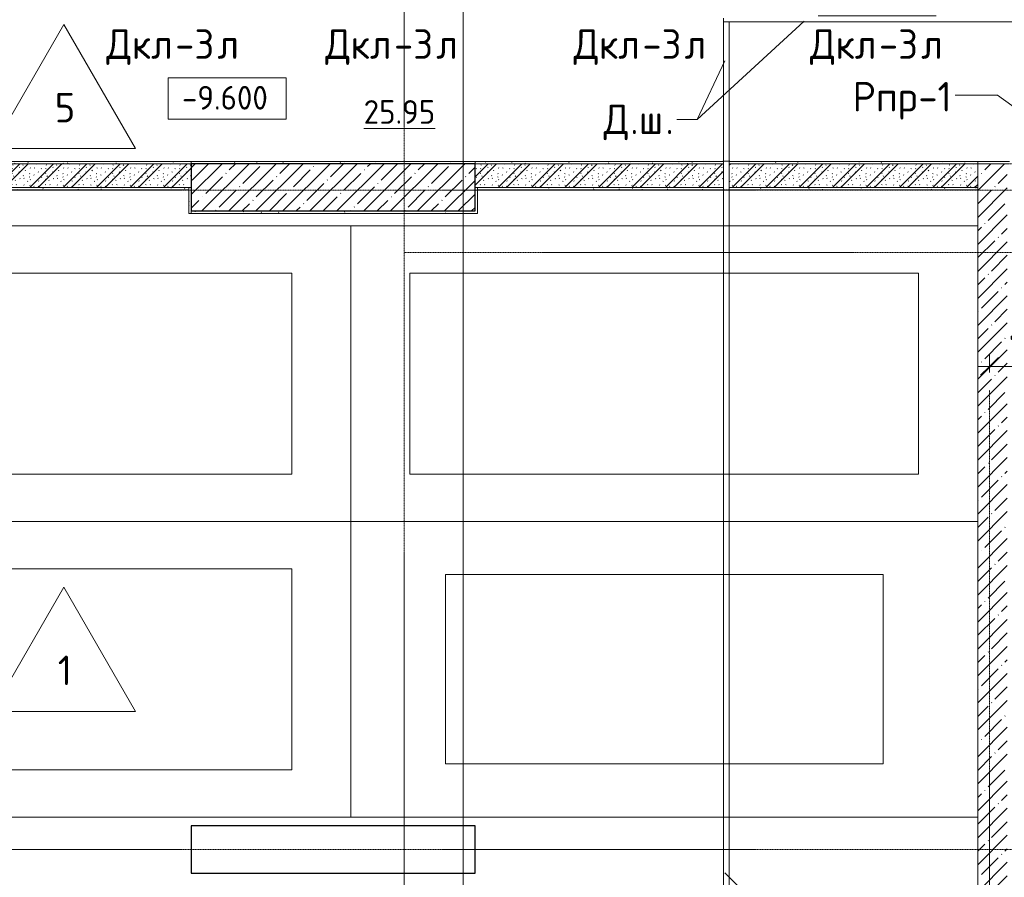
# Model space of a CAD drawing. Header units: millimetres. Extents: x 86102 to 162330, y -10965 to 131946.
# Tile 30 of 53: x 125820 to 134145, y 71315 to 78568. Entities that reach past the tile are written whole.
import ezdxf

# ---------------------------------------------------------------- set-up
doc = ezdxf.new("R2010")
doc.units = ezdxf.units.MM
for name, pattern in [('3_ Штрих_ 1 х 1 мм', [2, 1, -1]), ('4_ Штрихпунктир_ 10 х 2 мм', [14, 10, -2, 0, -2]), ('4_ Штрихпунктир_ 15 х 2 мм', [19, 15, -2, 0, -2])]:
    doc.linetypes.add(name, pattern=pattern)
for name, color, linetype, lineweight in [('A-ANNO-DIMS', 7, 'Continuous', 5), ('A-ANNO-DIMS-100', 7, 'Continuous', 5), ('A-AREA', 7, '3_ Штрих_ 1 х 1 мм', 13), ('A-AREA-IDEN', 7, 'Continuous', 5), ('A-DETL', 7, 'Continuous', 25), ('A-DOOR-IDEN', 7, 'Continuous', 5), ('A-FLOR', 7, 'Continuous', 13), ('A-FLOR-IDEN', 7, 'Continuous', 5), ('A-GENM', 7, 'Continuous', 13), ('A-WALL', 7, 'Continuous', 13), ('A-WALL-PATT', 7, 'Continuous', 13), ('C-PRKG', 7, 'Continuous', 13), ('G-ANNO-DIMS', 7, 'Continuous', 5), ('G-ANNO-TEXT', 7, 'Continuous', 5), ('I-WALL', 7, 'Continuous', 13), ('M-EQPM-IDEN', 7, 'Continuous', 5), ('S-COLS', 7, 'Continuous', 25), ('S-GRID', 7, 'Continuous', 5)]:
    doc.layers.add(name, color=color, linetype=linetype, lineweight=lineweight)
doc.styles.add('GOST Common_2', font='GOST_Common.ttf', dxfattribs={"height": 200})
doc.styles.add('GOST Common_3', font='GOST_Common.ttf', dxfattribs={"height": 250})
doc.dimstyles.new('2_мм_1', dxfattribs={"dimscale": 304.8, "dimtxt": 201.142999, "dimasz": 0.492126, "dimexe": 0.328084, "dimexo": 0.492126, "dimgap": 0, "dimtad": 1, "dimdec": 0, "dimdsep": 46, "dimtxsty": 'GOST Common_2', "dimblk1": 'OBLIQUE', "dimblk2": 'OBLIQUE', "dimsah": 1, "dimcen": 0.09, "dimdle": 0.328084, "dimadec": 5, "dimazin": 2, "dimtfac": 1, "dimtdec": 4, "dimtix": 1, "dimtmove": 0, "dimatfit": 3, "dimfxl": 1, "dimtvp": 1, "dimtolj": 1, "dimtzin": 0, "dimarcsym": 2})
pattern_1 = [(0, (0, 0), (203.2, 50.8), [3.353, -149.047, 3.353, -149.047, -812.8]), (0, (0, 0), (203.2, 50.8), [-304.8, 3.353, -301.447, 3.353, -149.047, -355.6]), (0, (0, 0), (203.2, 50.8), [-762, 3.353, -98.247, 3.353, -250.647]), (120, (76.2, 25.4), (-145.59409, 150.576362), [3.353, -149.047, 3.353, -149.047, -812.8]), (120, (76.2, 25.4), (-145.59409, 150.576362), [-304.8, 3.353, -301.447, 3.353, -149.047, -355.6]), (120, (76.2, 25.4), (-145.59409, 150.576362), [-762, 3.353, -98.247, 3.353, -250.647]), (240, (101.6, 127), (-57.60591, -201.376362), [3.353, -149.047, 3.353, -149.047, -812.8]), (240, (101.6, 127), (-57.60591, -201.376362), [-304.8, 3.353, -301.447, 3.353, -149.047, -355.6]), (240, (101.6, 127), (-57.60591, -201.376362), [-762, 3.353, -98.247, 3.353, -250.647])]
pattern_2 = [(135, (150.28, 188.64), (-282.8427, 3e-14), [5, -395]), (135, (174.9, 237.36), (-282.8427, 3e-14), [5, -395]), (135, (211.96, 236.53), (-282.8427, 3e-14), [5, -395]), (135, (114.96, 223.96), (-282.8427, 3e-14), [5, -395]), (135, (77.54, 223.96), (-282.8427, 3e-14), [5, -395]), (135, (57.44, 184.52), (-282.8427, 3e-14), [5, -395]), (135, (66.21, 142.9), (-282.8427, 3e-14), [5, -395]), (135, (107.33, 161), (-282.8427, 3e-14), [5, -395]), (135, (99.08, 130.94), (-282.8427, 3e-14), [5, -395]), (135, (22.6, 136.46), (-282.8427, 3e-14), [5, -395]), (135, (21.16, 168.08), (-282.8427, 3e-14), [5, -395]), (135, (46.13, 96.12), (-282.8427, 3e-14), [5, -395]), (135, (3.54, 74.6), (-282.8427, 3e-14), [5, -395]), (135, (40.3, 47.56), (-282.8427, 3e-14), [5, -395]), (135, (39.77, 18.47), (-282.8427, 3e-14), [5, -395]), (135, (76.94, 37.28), (-282.8427, 3e-14), [5, -395]), (135, (114.18, 62.4), (-282.8427, 3e-14), [5, -395]), (135, (139.87, 90.2), (-282.8427, 3e-14), [5, -395]), (135, (141.44, 15.82), (-282.8427, 3e-14), [5, -395]), (135, (188.69, 26.73), (-282.8427, 3e-14), [5, -395]), (135, (176.14, 51.36), (-282.8427, 3e-14), [5, -395]), (135, (177.03, 0), (-282.8427, 3e-14), [5, -395]), (135, (276.61, 8.22), (-282.8427, 3e-14), [5, -395]), (135, (271.19, 31.72), (-282.8427, 3e-14), [5, -395]), (135, (268.29, 119.65), (-282.8427, 3e-14), [5, -395]), (135, (237.92, 101.95), (-282.8427, 3e-14), [5, -395]), (135, (237.92, 158.27), (-282.8427, 3e-14), [5, -395]), (135, (260.4, 204.35), (-282.8427, 3e-14), [5, -395]), (135, (275.54, 235.4), (-282.8427, 3e-14), [5, -395]), (135, (117.62, 268.96), (-282.8427, 3e-14), [5, -395]), (135, (203.62, 273.83), (-282.8427, 3e-14), [5, -395]), (135, (47.24, 279.3), (-282.8427, 3e-14), [5, -395]), (135, (23.2, 266.16), (-282.8427, 3e-14), [5, -395]), (135, (42.78, 232.52), (-282.8427, 3e-14), [5, -395]), (135, (177.76, 90.57), (-282.8427, 3e-14), [5, -395]), (135, (181.12, 121.8), (-282.8427, 3e-14), [5, -395]), (135, (206.73, 172.06), (-282.8427, 3e-14), [5, -395]), (135, (143.14, 136.62), (-282.8427, 3e-14), [5, -395]), (135, (211.51, 131.86), (-282.8427, 3e-14), [5, -395]), (135, (81.47, 95.1), (-282.8427, 3e-14), [5, -395]), (135, (235.13, 60.46), (-282.8427, 3e-14), [5, -395]), (135, (242.24, 4.89), (-282.8427, 3e-14), [5, -395]), (45, (0, 106.07), (-282.8427, 0), []), (45, (106.07, 0), (-282.8427, 0), []), (45, (176.78, 0), (-282.8427, 0), []), (45, (0, 176.78), (-282.8427, 0), [])]
pattern_3 = [(45, (0, 0), (-114.04925, 114.04925), []), (45, (114.05, 0), (-114.04925, 114.04925), [201.612, -40.322, 3.353, -36.97])]

# ---------------------------------------------------------------- blocks, each defined once
blk = doc.blocks.new('Наметкина 10_РД_АР_П_Отделка_R21_rvt-1--02_Подвал_МП_часть В')
at = {"layer": 'A-WALL-PATT', "lineweight": 5}
h = blk.add_hatch(dxfattribs=at)
h.set_pattern_fill('FP_5', color=256, style=0, pattern_type=2)
h.set_pattern_definition(pattern_1)
h.paths.add_polyline_path([(127270, 77350), (127270, 77370), (124970, 77370), (124970, 77350), (125421.5, 77350)])
h = blk.add_hatch(dxfattribs=at)
h.set_pattern_fill('FP_5', color=256, style=0, pattern_type=2)
h.set_pattern_definition(pattern_1)
h.paths.add_polyline_path([(129670, 77350), (129670, 77370), (127270, 77370), (127270, 77350), (129540.4, 77350)])
h = blk.add_hatch(dxfattribs=at)
h.set_pattern_fill('FP_5', color=256, style=0, pattern_type=2)
h.set_pattern_definition(pattern_1)
h.paths.add_polyline_path([(133659.2, 77350), (133920, 77350), (133920, 77370), (131820, 77370), (131820, 77350)])
h.paths.add_polyline_path([(131770, 77350), (131770, 77370), (129670, 77370), (129670, 77350), (131599.8, 77350)])
h = blk.add_hatch(dxfattribs=at)
h.set_pattern_fill('FP_5', color=256, style=0, pattern_type=2)
h.set_pattern_definition(pattern_1)
h.paths.add_polyline_path([(134170, 77350), (134190, 77350), (134190, 77370), (133920.1, 77370), (133920.1, 77350)])
h = blk.add_hatch(dxfattribs=at)
h.set_pattern_fill('FP_5', color=256, style=0, pattern_type=2)
h.set_pattern_definition(pattern_1)
h.paths.add_polyline_path([(127250, 77130), (127250, 77150), (124990, 77150), (124990, 77130), (125421.5, 77130)])
h = blk.add_hatch(dxfattribs=at)
h.set_pattern_fill('FP_5', color=256, style=0, pattern_type=2)
h.set_pattern_definition(pattern_1)
h.paths.add_polyline_path([(127270, 76930), (127270, 77150), (127250, 77150), (127250, 76930)])
h = blk.add_hatch(dxfattribs=at)
h.set_pattern_fill('FP_5', color=256, style=0, pattern_type=2)
h.set_pattern_definition(pattern_1)
h.paths.add_polyline_path([(129690, 76930), (129690, 77150), (129670, 77150), (129670, 76930)])
h = blk.add_hatch(dxfattribs=at)
h.set_pattern_fill('FP_5', color=256, style=0, pattern_type=2)
h.set_pattern_definition(pattern_1)
h.paths.add_polyline_path([(133659.2, 77130), (133920.1, 77130), (133920.1, 77150), (131820, 77150), (131820, 77130)])
h.paths.add_polyline_path([(131770, 77130), (131770, 77150), (129690, 77150), (129690, 77130), (131599.8, 77130)])
h = blk.add_hatch(dxfattribs=at)
h.set_pattern_fill('FP_5', color=256, style=0, pattern_type=2)
h.set_pattern_definition(pattern_1)
h.paths.add_polyline_path([(127270, 76930), (129670, 76930), (129670, 76950), (127270, 76950)])
at = {"layer": 'A-WALL'}
for p, q in [((127270, 77370), (124970, 77370)), ((124970, 77350), (127270, 77350)), ((129670, 77370), (127270, 77370)), ((127270, 77370), (127270, 77350)), ((127270, 77350), (127270, 77370)), ((127270, 77350), (129670, 77350)), ((131770, 77370), (129670, 77370)), ((129670, 77370), (129670, 77350)), ((129670, 77350), (129670, 77370)), ((129670, 77350), (131770, 77350)), ((131770, 77350), (131770, 77370)), ((133920, 77370), (131820, 77370)), ((131820, 77370), (131820, 77350)), ((131820, 77350), (133920, 77350)), ((133920, 77350), (133920, 77370)), ((134190, 77370), (133920.1, 77370)), ((133920.1, 77370), (133920.1, 77350)), ((133920.1, 77350), (134170, 77350)), ((127250, 77150), (124990, 77150)), ((124990, 77130), (127250, 77130)), ((127250, 77130), (127250, 77150)), ((127270, 77150), (127250, 77150)), ((127250, 77150), (127250, 76930)), ((127270, 76930), (127270, 77150)), ((129670, 77150), (129670, 76950)), ((129690, 77150), (129670, 77150)), ((131770, 77150), (129690, 77150)), ((129690, 77150), (129690, 77130)), ((129690, 76930), (129690, 77150)), ((129690, 77130), (131770, 77130)), ((131770, 77130), (131770, 77150)), ((133920.1, 77150), (131820, 77150)), ((131820, 77150), (131820, 77130)), ((131820, 77130), (133920.1, 77130)), ((133920.1, 77130), (133920.1, 77150)), ((127250, 76930), (127270, 76930)), ((129670, 76950), (127270, 76950)), ((127270, 76950), (127270, 76930)), ((127270, 76930), (129670, 76930)), ((129670, 76930), (129690, 76930))]:
    blk.add_line(p, q, dxfattribs=at)
blk = doc.blocks.new('АР_Машиноместо - 5300x2500_С-V3--02_Подвал_МП_часть В')
at = {"layer": 'C-PRKG'}
for p, q in [((0, 0), (0, 5300)), ((2500, 0), (2500, 5300)), ((400, 4800), (2100, 4800)), ((400, 500), (400, 4800)), ((2100, 500), (2100, 4800)), ((400, 500), (2100, 500)), ((2500, 0), (0, 0))]:
    blk.add_line(p, q, dxfattribs=at)
blk = doc.blocks.new('АР_Машиноместо - 5300x2500_С-V4--02_Подвал_МП_часть В')
at = {"layer": 'C-PRKG'}
for p, q in [((2500, 5300), (0, 5300)), ((0, 0), (0, 5300)), ((2500, 0), (2500, 5300)), ((400, 4800), (2100, 4800)), ((400, 500), (400, 4800)), ((2100, 500), (2100, 4800)), ((400, 500), (2100, 500)), ((2500, 0), (0, 0))]:
    blk.add_line(p, q, dxfattribs=at)
blk = doc.blocks.new('АР_Машиноместо - 4900x2400_М__5300х2500_-3113489--02_Подвал_МП_часть В')
at = {"layer": 'C-PRKG'}
for p, q in [((0, 0), (0, 5300)), ((2500, 0), (2500, 5300)), ((450, 4500), (2050, 4500)), ((450, 800), (450, 4500)), ((2050, 800), (2050, 4500)), ((450, 800), (2050, 800)), ((2500, 0), (0, 0))]:
    blk.add_line(p, q, dxfattribs=at)
blk = doc.blocks.new('АР-Заполнение деф_ шва - Д_ш_-4435246--02_Подвал_МП_часть В')
at = {"layer": 'A-GENM'}
for p, q in [((20, 25), (18350, 25)), ((20, -25), (18350, -25))]:
    blk.add_line(p, q, dxfattribs=at)
blk = doc.blocks.new('АР-Заполнение деф_ шва - Д_ш__Пристенный-4427260--02_Подвал_МП_часть В')
at = {"layer": 'A-GENM'}
for p, q in [((800, 25), (1800, 25)), ((3150, 25), (4150, 25)), ((0, -25), (4400, -25))]:
    blk.add_line(p, q, dxfattribs=at)
blk = doc.blocks.new('АР-Заполнение деф_ шва - Д_ш_-4427506--02_Подвал_МП_часть В')
at = {"layer": 'A-GENM'}
for p, q in [((0, 25), (1180, 25)), ((0, -25), (1180, -25))]:
    blk.add_line(p, q, dxfattribs=at)
blk = doc.blocks.new('DIMBLOCK128--02_Подвал_МП_часть В')
at = {"layer": 'A-ANNO-DIMS-100'}
for p, q in [((134020, 75584.9), (134020, 75736)), ((134770, 75592.1), (134770, 75736)), ((133920, 75636), (134770, 75636)), ((134020, 75636), (134020, 75584.9)), ((134770, 75636), (134770, 75592.1))]:
    blk.add_line(p, q, dxfattribs=at)
at = {"layer": 'A-ANNO-DIMS-100', "lineweight": 25}
for p, q in [((134020, 75636), (134095, 75711)), ((134770, 75636), (134845, 75711)), ((134020, 75636), (133945, 75561)), ((134770, 75636), (134695, 75561))]:
    blk.add_line(p, q, dxfattribs=at)
at = {"layer": 'A-ANNO-DIMS-100', "color": 0, "insert": (134185.3, 75897.4), "char_height": 200, "width": 503.198, "attachment_point": 1, "line_spacing_factor": 1.022761, "style": 'GOST Common_2'}
blk.add_mtext('750', dxfattribs=at)
blk = doc.blocks.new('_Oblique')
at = {"color": 0, "linetype": 'ByBlock', "lineweight": -2}
blk.add_line((-0.5, -0.5), (0.5, 0.5), dxfattribs=at)
blk = doc.blocks.new('Марка полов - Марка полов-4106608--02_Подвал_МП_часть В')
at = {"layer": 'A-FLOR-IDEN'}
for p, q in [((0, 7), (-6.062, -3.5)), ((6.062, -3.5), (0, 7)), ((-6.062, -3.5), (6.062, -3.5))]:
    blk.add_line(p, q, dxfattribs=at)
blk = doc.blocks.new('Высотные отметки - Frame_2-749557--02_Подвал_МП_часть В')
at = {"layer": 'G-ANNO-DIMS'}
for p, q in [((-5, 3.5), (-5, 0)), ((5, 3.5), (-5, 3.5)), ((5, 0), (5, 3.5)), ((-5, 0), (5, 0))]:
    blk.add_line(p, q, dxfattribs=at)

msp = doc.modelspace()

# ---------------------------------------------------------------- hatches: boundary and pattern name
at = {"layer": 'A-WALL-PATT', "lineweight": 5}
h = msp.add_hatch(dxfattribs=at)
h.set_pattern_fill('FP_1', color=256, style=0, pattern_type=2)
h.set_pattern_definition(pattern_2)
h.paths.add_polyline_path([(127270, 77150), (127270, 77350), (124970, 77350), (124970, 77150), (125421.512328, 77150)])
h = msp.add_hatch(dxfattribs=at)
h.set_pattern_fill('FP_1', color=256, style=0, pattern_type=2)
h.set_pattern_definition(pattern_2)
h.paths.add_polyline_path([(131770, 77150), (131770, 77350), (129670, 77350), (129670, 77150), (131599.769943, 77150)])
h = msp.add_hatch(dxfattribs=at)
h.set_pattern_fill('FP_1', color=256, style=0, pattern_type=2)
h.set_pattern_definition(pattern_2)
h.paths.add_polyline_path([(133920, 77150), (133920, 77350), (131820, 77350), (131820, 77150), (133659.189148, 77150)])
h = msp.add_hatch(dxfattribs=at)
h.set_pattern_fill('FP_3', color=256, style=0, pattern_type=2)
h.set_pattern_definition(pattern_3)
h.paths.add_polyline_path([(134170, 70750), (134170, 77350), (133920, 77350), (133920, 70750)])
at = {"layer": 'S-COLS', "lineweight": 5}
h = msp.add_hatch(dxfattribs=at)
h.set_pattern_fill('FP_3', color=256, style=0, pattern_type=2)
h.set_pattern_definition(pattern_3)
h.paths.add_polyline_path([(129670, 76950), (129670, 77350), (127270, 77350), (127270, 76950), (129540.350738, 76950)])

# ---------------------------------------------------------------- linework, layer by layer
at = {"layer": 'A-AREA'}
for p, q in [((131766.22033, 77370.446688), (131826.22033, 77370.446688)), ((131770, 77130), (131820, 77130))]:
    msp.add_line(p, q, dxfattribs=at)
at = {"layer": 'A-DETL', "linetype": '4_ Штрихпунктир_ 15 х 2 мм', "lineweight": 5}
msp.add_line((133730, 77350), (135810, 77350), dxfattribs=at)
at = {"layer": 'A-FLOR'}
for p, q in [((131770, 77370), (131770, 78580)), ((137250, 78550), (131820, 78550)), ((131820, 78550), (131820, 77370)), ((131770, 58800), (131770, 77130)), ((131820, 77130), (131820, 65750))]:
    msp.add_line(p, q, dxfattribs=at)
at = {"layer": 'A-WALL'}
for p, q in [((133920, 77350), (133920, 70750)), ((134170, 77350), (133920, 77350))]:
    msp.add_line(p, q, dxfattribs=at)
at = {"layer": 'G-ANNO-TEXT'}
for p, q in [((132452.786268, 78555.821409), (131548.711137, 77724.900004)), ((131782.665939, 78219.516262), (131548.711137, 77724.900004)), ((131384.118036, 77724.900004), (131377.430536, 77724.900004)), ((131548.711137, 77724.900004), (131384.118036, 77724.900004)), ((131548.711137, 77724.900004), (131384.118036, 77724.900004)), ((131782.080155, 71352.141097), (132355.623933, 70778.261176))]:
    msp.add_line(p, q, dxfattribs=at)
at = {"layer": 'I-WALL'}
for p, q in [((127270, 77350), (124970, 77350)), ((127270, 77150), (127270, 77350)), ((131770, 77350), (129670, 77350)), ((129670, 77350), (129670, 77150)), ((131770, 77150), (131770, 77350)), ((133920, 77350), (131820, 77350)), ((131820, 77350), (131820, 77150)), ((124970, 77150), (127270, 77150)), ((129670, 77150), (131770, 77150)), ((131820, 77150), (133920, 77150))]:
    msp.add_line(p, q, dxfattribs=at)
at = {"layer": 'M-EQPM-IDEN'}
for p, q in [((134086.485579, 77930.482274), (133729.757049, 77930.482274)), ((134770, 77431.243458), (134086.485579, 77930.482274))]:
    msp.add_line(p, q, dxfattribs=at)
at = {"layer": 'S-COLS'}
for p, q in [((129670, 77350), (127270, 77350)), ((127270, 77350), (127270, 76950)), ((129670, 76950), (129670, 77350)), ((127270, 76950), (129670, 76950)), ((129670, 71750), (127270, 71750)), ((127270, 71750), (127270, 71350)), ((129670, 71350), (129670, 71750)), ((127270, 71350), (129670, 71350))]:
    msp.add_line(p, q, dxfattribs=at)
at = {"layer": 'S-GRID', "linetype": '4_ Штрихпунктир_ 10 х 2 мм'}
for p, q in [((129570, 55871.201096), (129570, 129350.409613)), ((129570, 56890.207756), (129570, 128388.42805)), ((129070, 59297.815604), (129070, 127887.424733)), ((151984.481863, 77125), (110269.614367, 77125)), ((149953.595377, 76600), (129070.044808, 76600)), ((134020, 56890.207756), (134020, 75434.864592)), ((151984.481863, 71550), (110269.614367, 71550))]:
    msp.add_line(p, q, dxfattribs=at)

# ---------------------------------------------------------------- block references
at = {"lineweight": 5}
msp.add_blockref('Наметкина 10_РД_АР_П_Отделка_R21_rvt-1--02_Подвал_МП_часть В', (0, 0), dxfattribs=at)
at = {"layer": 'A-FLOR-IDEN', "xscale": 99.99999999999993, "yscale": 99.99999999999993, "zscale": 99.99999999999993}
for p in [(126192.945378, 77827.178509), (126192.945378, 73068.21382)]:
    msp.add_blockref('Марка полов - Марка полов-4106608--02_Подвал_МП_часть В', p, dxfattribs=at)
at = {"layer": 'A-GENM'}
msp.add_blockref('АР-Заполнение деф_ шва - Д_ш__Пристенный-4427260--02_Подвал_МП_часть В', (131770, 78575), dxfattribs=at)
at = {"layer": 'A-GENM', "rotation": 270}
for name, p in [('АР-Заполнение деф_ шва - Д_ш_-4427506--02_Подвал_МП_часть В', (131795, 78550)), ('АР-Заполнение деф_ шва - Д_ш_-4435246--02_Подвал_МП_часть В', (131795, 77150))]:
    msp.add_blockref(name, p, dxfattribs=at)
at = {"layer": 'C-PRKG', "rotation": 269.9999999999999}
for name, p in [('АР_Машиноместо - 5300x2500_С-V4--02_Подвал_МП_часть В', (123320, 76825)), ('АР_Машиноместо - 5300x2500_С-V3--02_Подвал_МП_часть В', (128620, 76825)), ('АР_Машиноместо - 5300x2500_С-V4--02_Подвал_МП_часть В', (123320, 74325)), ('АР_Машиноместо - 4900x2400_М__5300х2500_-3113489--02_Подвал_МП_часть В', (128620, 74325))]:
    msp.add_blockref(name, p, dxfattribs=at)
at = {"layer": 'G-ANNO-DIMS', "xscale": 99.99999999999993, "yscale": 99.99999999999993, "zscale": 99.99999999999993}
msp.add_blockref('Высотные отметки - Frame_2-749557--02_Подвал_МП_часть В', (127574.246558, 77726.322131), dxfattribs=at)

# ---------------------------------------------------------------- texts
at = {"layer": 'A-AREA-IDEN', "insert": (128728.353712, 77887.632561), "char_height": 200, "width": 777.636875, "attachment_point": 1, "style": 'GOST Common_2'}
msp.add_mtext('\\L25.95', dxfattribs=at)
at = {"layer": 'A-DOOR-IDEN', "char_height": 250, "attachment_point": 1, "style": 'GOST Common_3'}
for s, insert, width in [('Дкл', (126552.76221, 78486.627902), 705.485), ('-3', (127134.845543, 78486.627902), 432.91125), ('\\fGOST Common|b0|i0|c204|p34|;л', (127492.033043, 78486.627902), 216.455625), ('Дкл', (128402.881106, 78486.627902), 705.485), ('-3', (128984.964439, 78486.627902), 432.91125), ('\\fGOST Common|b0|i0|c204|p34|;л', (129342.151939, 78486.627902), 216.455625), ('Дкл', (130502.881106, 78486.627902), 705.485), ('-3', (131084.964439, 78486.627902), 432.91125), ('\\fGOST Common|b0|i0|c204|p34|;л', (131442.151939, 78486.627902), 216.455625), ('Дкл', (132502.881106, 78486.627902), 705.485), ('-3', (133084.964439, 78486.627902), 432.91125), ('\\fGOST Common|b0|i0|c204|p34|;л', (133442.151939, 78486.627902), 216.455625)]:
    msp.add_mtext(s, dxfattribs=dict(at, insert=insert, width=width))
at = {"layer": 'A-FLOR-IDEN', "char_height": 250, "attachment_point": 1, "style": 'GOST Common_3'}
for s, insert, width in [('\\fGOST Common|b0|i0|c204|p34|;5', (126116.069095, 77949.240182), 216.455625), ('\\fGOST Common|b0|i0|c204|p34|;1', (126142.069095, 73190.275492), 152.320625)]:
    msp.add_mtext(s, dxfattribs=dict(at, insert=insert, width=width))
at = {"layer": 'G-ANNO-DIMS', "insert": (127192.090032, 78007.687792), "char_height": 200, "width": 917.17566319, "attachment_point": 1, "line_spacing_factor": 1.022761, "style": 'GOST Common_2'}
msp.add_mtext('-9.600', dxfattribs=at)
at = {"layer": 'G-ANNO-TEXT', "char_height": 250, "attachment_point": 1, "style": 'GOST Common_3'}
for s, insert, width in [('\\fGOST Common|b0|i0|c204|p34|;Д', (130757.118036, 77849.900004), 272.57375), ('\\fGOST Common|b0|i0|c204|p34|;ш', (131054.774286, 77849.900004), 272.57375), ('\\fGOST Common|b0|i0|c204|p34|;.', (130982.013869, 77849.900004), 88.185625), ('\\fGOST Common|b0|i0|c204|p34|;.', (131279.670119, 77849.900004), 88.185625)]:
    msp.add_mtext(s, dxfattribs=dict(at, insert=insert, width=width))
at = {"layer": 'M-EQPM-IDEN', "char_height": 250, "attachment_point": 1, "style": 'GOST Common_3'}
for s, insert, width in [('Рпр', (132862.757049, 78041.409357), 673.4175), ('-1', (133418.382049, 78041.409357), 368.77625)]:
    msp.add_mtext(s, dxfattribs=dict(at, insert=insert, width=width))

# ---------------------------------------------------------------- dimensions: what is measured, and where the dimension line sits
at = {"layer": 'A-ANNO-DIMS'}
dim = msp.add_linear_dim(base=(134770, 75635.985846), p1=(134020, 75434.864592), p2=(134770, 75742.051863), dimstyle='2_мм_1', override={"dimpost": '<>', "dimfxl": 810.47148}, dxfattribs=at)
dim.commit()
dim.dimension.update_dxf_attribs({"geometry": 'DIMBLOCK128--02_Подвал_МП_часть В', "text_midpoint": (134395, 75735.985846)})

doc.saveas('drawing.dxf')
